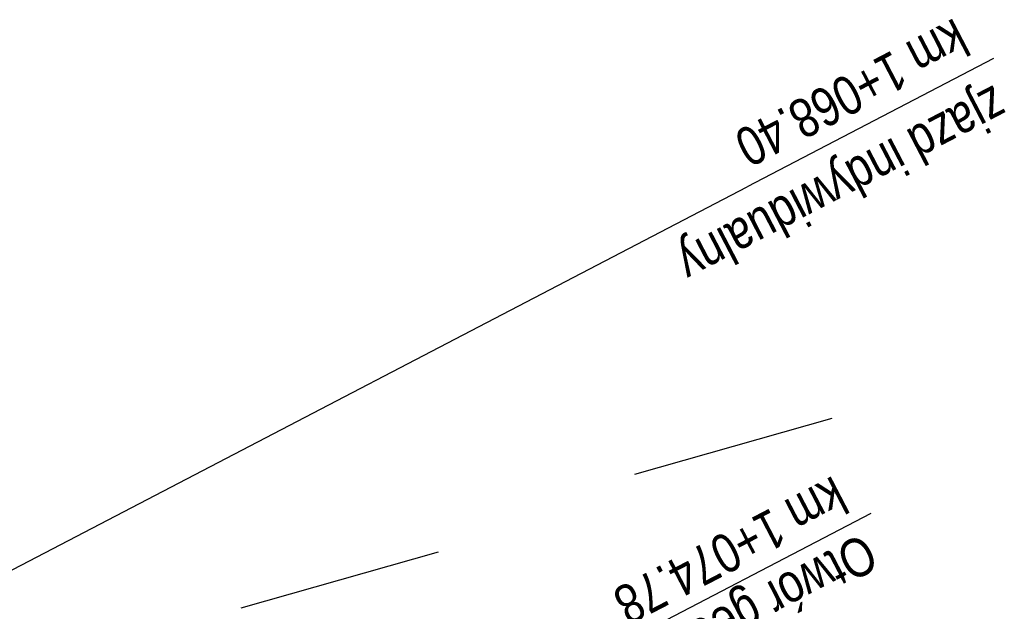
# Model space of a CAD drawing. Header units: metres. Extents: x 7529682 to 7533751, y 5721195 to 5727842.
# Tile 137 of 210: x 7530221 to 7530253, y 5726854 to 5726873. Entities that reach past the tile are written whole.
import ezdxf

# ---------------------------------------------------------------- set-up
doc = ezdxf.new("R2010")
doc.units = ezdxf.units.M
doc.layers.add('D-otw-geotechniczne-opis', color=7, linetype='Continuous', lineweight=30)
doc.layers.add('D-zjazdy-opis', color=202, linetype='Continuous', lineweight=30)
doc.layers.add('D-podzialy-dzialek-Kobior', color=7, linetype='Continuous', lineweight=30, true_color=0xff0040)
doc.styles.add('2mm08', font='arial.ttf', dxfattribs={"width": 0.8})

msp = doc.modelspace()

# ---------------------------------------------------------------- linework, layer by layer
at = {"layer": 'D-otw-geotechniczne-opis', "linetype": 'ByBlock', "lineweight": 30}
msp.add_lwpolyline([(7530248.7, 5726857.312), (7530231.957, 5726848.591), (7530224.792, 5726850.261), (7530219.452, 5726847.479)], dxfattribs=at)
at = {"layer": 'D-podzialy-dzialek-Kobior'}
for points in [[(7530241.095, 5726858.587), (7530247.454, 5726860.387)], [(7530228.397, 5726854.277), (7530234.756, 5726856.077)]]:
    msp.add_lwpolyline(points, dxfattribs=at)
at = {"layer": 'D-zjazdy-opis', "color": 202, "linetype": 'Continuous', "lineweight": 30}
for p in [(7530252.655, 5726871.983), (7530217.179, 5726853.505)]:
    msp.add_line(p, (7530244.711, 5726867.846), dxfattribs=at)

# ---------------------------------------------------------------- texts
at = {"layer": 'D-otw-geotechniczne-opis', "linetype": 'Continuous', "insert": (7530248.257, 5726857.081), "char_height": 1.25, "attachment_point": 4, "rotation": 207.5128, "style": '2mm08'}
msp.add_mtext('Otwór geologiczny nr OG-3.3\\Pkm 1+074.78', dxfattribs=at)
at = {"layer": 'D-zjazdy-opis', "color": 202, "linetype": 'Continuous', "lineweight": 30, "char_height": 1.25, "rotation": 207.5128, "style": '2mm08'}
for s, insert, attachment_point in [('km 1+068.40', (7530251.98, 5726872.195), 1), ('zjazd indywidualny', (7530252.496, 5726871.477), 7)]:
    msp.add_mtext(s, dxfattribs=dict(at, insert=insert, attachment_point=attachment_point))

doc.saveas('drawing.dxf')
